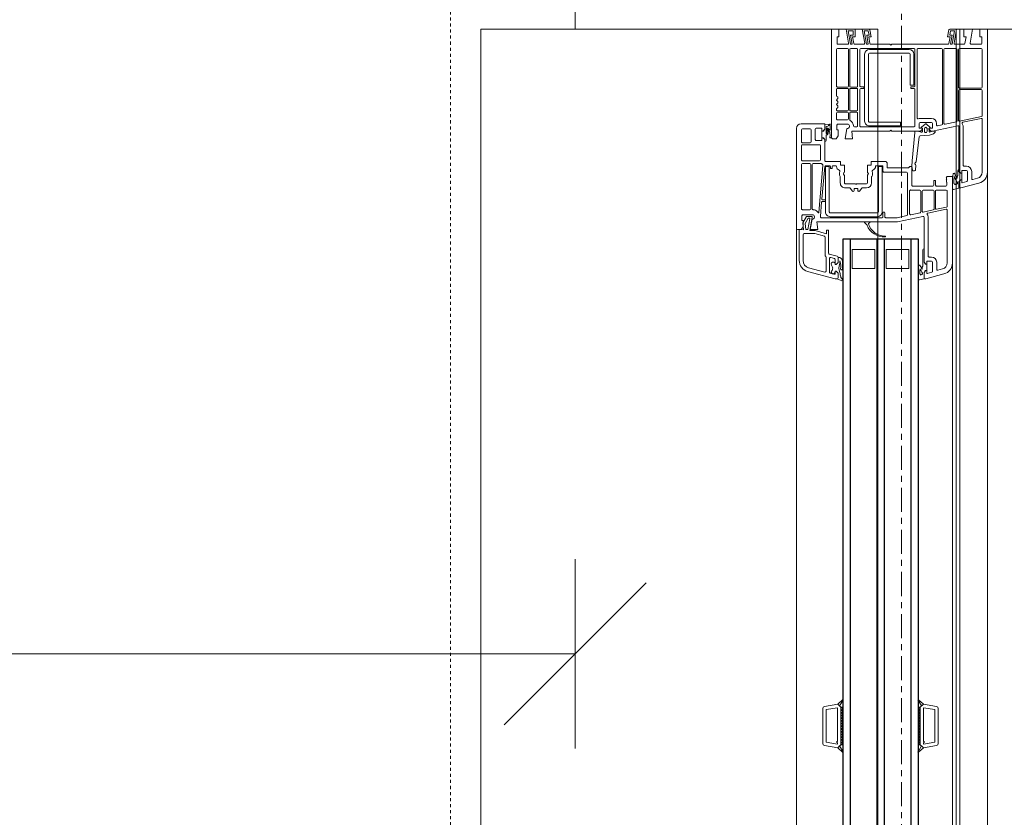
# Model space of a CAD drawing. Header units: centimetres. Extents: x 376 to 6517, y 1901 to 66534.
# Tile 76 of 105: x 2874 to 2926, y 65758 to 65801. Entities that reach past the tile are written whole.
import ezdxf

# ---------------------------------------------------------------- set-up
doc = ezdxf.new("R2010")
doc.units = ezdxf.units.CM
doc.linetypes.add('__FK_przerywana', pattern=[0.32004, 0.16002, -0.16002])
doc.linetypes.add('Linia siatki', pattern=[2.2225, 1.27, -0.3175, 0.3175, -0.3175])
for name, color, linetype, lineweight in [('A-ANNO-DIMS', 7, 'Continuous', 5), ('A-ANNO-DIMS-50', 7, 'Continuous', 5), ('A-DETL-GENF', 7, 'Continuous', 5), ('A-DETL-MBND', 7, 'Continuous', 5), ('A-GENM', 7, 'Continuous', 5), ('A-GLAZ', 7, 'Continuous', 5), ('A-WALL', 7, 'Continuous', 35), ('S-GRID', 7, 'Continuous', 5)]:
    doc.layers.add(name, color=color, linetype=linetype, lineweight=lineweight)
doc.styles.add('Arial Narrow_1', font='ARIALN.TTF', dxfattribs={"width": 0.8, "height": 10})
doc.dimstyles.new('standard_wielkość_otworów', dxfattribs={"dimscale": 30.48, "dimtxt": 10.23431, "dimasz": 0.246063, "dimexe": 0.164042, "dimexo": 0.0625, "dimgap": 0, "dimtad": 1, "dimdec": 1, "dimrnd": 0.5, "dimdsep": 46, "dimtxsty": 'Arial Narrow_1', "dimblk1": 'OBLIQUE', "dimblk2": 'OBLIQUE', "dimsah": 1, "dimcen": 0.09, "dimazin": 0, "dimtfac": 1, "dimtdec": 4, "dimtix": 1, "dimtmove": 0, "dimatfit": 3, "dimfxl": 0.164042, "dimfxlon": 1, "dimtvp": 1, "dimtolj": 1, "dimtzin": 0, "dimarcsym": 2})

# ---------------------------------------------------------------- blocks, each defined once
blk = doc.blocks.new('Windows_S9000-Double-Vent-Window-with-Sashbars - O3 Windows_S9000-Double-Vent-Window-with-Sashbars 2-9090604-__-00_00 Przyziemie PB')
at = {"layer": 'A-DETL-GENF'}
for p, q in [((-69, 3), (-69, 3.4)), ((-69, 3.4), (-61.435, 3.4)), ((-67.93, 3.13), (-65.93, 3.13)), ((-65.76, 3.13), (-64.435, 3.13)), ((-64.23, 3.13), (-61.435, 3.13)), ((-68.6, 3), (-69, 3)), ((-69, 2.15), (-69, 2.62)), ((-69, 2.62), (-68.259, 2.489)), ((-68.25, 3.1), (-68.6, 3.1)), ((-68.6, 3.1), (-68.6, 3)), ((-68.2, 2.539), (-68.2, 3.05)), ((-67.98, 1.92), (-67.98, 3.08)), ((-65.88, 3.08), (-65.88, 1.92)), ((-65.81, 1.92), (-65.81, 3.08)), ((-64.386, 3.09), (-64.139, 1.93)), ((-64.074, 2.104), (-64.279, 3.07)), ((-61.116, 2.885), (-61.048, 2.633)), ((-60.855, 2.955), (-60.6, 2.003)), ((-68.6, 2.15), (-69, 2.15)), ((-68.241, 2.212), (-68.6, 2.275)), ((-68.6, 2.275), (-68.6, 2.15)), ((-68.2, 1.689), (-68.2, 2.163)), ((-61.8, 2.12), (-63.844, 2.12)), ((-61.75, 2.3), (-61.75, 2.17)), ((-61.53, 2.3), (-61.53, 2.07)), ((-61.097, 2.57), (-61.48, 2.57)), ((-60.99, 2.35), (-61.48, 2.35)), ((-60.878, 2.075), (-60.942, 2.313)), ((-69, 1.412), (-69, 1.77)), ((-69, 1.77), (-68.259, 1.639)), ((-68.2, 1.538), (-68.91, 1.663)), ((-68.91, 1.663), (-68.91, 1.446)), ((-67.98, 1.15), (-67.98, 1.75)), ((-65.93, 1.87), (-67.93, 1.87)), ((-67.93, 1.8), (-64.152, 1.8)), ((-64.188, 1.87), (-65.76, 1.87)), ((-64.103, 1.76), (-63.976, 1.16)), ((-63.895, 1.84), (-63.611, 0.504)), ((-61.48, 1.9), (-63.846, 1.9)), ((-61.481, 1.9), (-61.586, 1.9)), ((-61.526, 1.83), (-61.258, 1.83)), ((-61.51, 2.05), (-61.38, 2.05)), ((-61.409, 1.951), (-61.481, 1.9)), ((-61.38, 2), (-61.48, 1.9)), ((-61.031, 2.049), (-61.381, 2.049)), ((-61.381, 2.049), (-61.381, 1.96)), ((-61.38, 2.05), (-61.38, 2)), ((-61.258, 1.83), (-61.206, 1.8)), ((-61.206, 1.8), (-61.121, 1.8)), ((-61.031, 1.96), (-61.031, 2.049)), ((-61.03, 2), (-61.03, 2.05)), ((-61.03, 2.05), (-60.897, 2.05)), ((-60.93, 1.9), (-61.03, 2)), ((-60.93, 1.9), (-61.002, 1.951)), ((-60.948, 1.63), (-60.841, 1.63)), ((-60.589, 1.9), (-60.93, 1.9)), ((-60.65, 1.9), (-60.93, 1.9)), ((-60.799, 1.702), (-60.786, 1.72)), ((-60.6, 2.003), (-60.6, 1.95)), ((-60.524, 1.611), (-60.589, 1.9)), ((-68.6, 1.3), (-68.959, 1.363)), ((-68.91, 1.446), (-68.69, 1.407)), ((-68.69, 1.407), (-68.69, 1.533)), ((-68.69, 1.533), (-68.2, 1.446)), ((-68.241, 1.362), (-68.6, 1.425)), ((-68.6, 1.425), (-68.6, 1.3)), ((-68.2, 1.446), (-68.2, 1.538)), ((-68.2, -1.65), (-68.2, 1.313)), ((-64.024, 1.1), (-67.93, 1.1)), ((-61.2, 1.27), (-61.2, 1.55)), ((-61.2, 1.55), (-56.635, 1.55)), ((-61.16, 1.23), (-61.2, 1.27)), ((-61.14, 1.25), (-61.16, 1.23)), ((-61.12, 1.23), (-61.14, 1.25)), ((-61.1, 1.25), (-61.12, 1.23)), ((-61.08, 1.23), (-61.1, 1.25)), ((-61.06, 1.25), (-61.08, 1.23)), ((-61.04, 1.23), (-61.06, 1.25)), ((-61.02, 1.25), (-61.04, 1.23)), ((-61, 1.23), (-61.02, 1.25)), ((-60.98, 1.25), (-61, 1.23)), ((-60.96, 1.23), (-60.98, 1.25)), ((-60.94, 1.25), (-60.96, 1.23)), ((-60.948, 1.55), (-60.573, 1.55)), ((-60.92, 1.23), (-60.94, 1.25)), ((-60.9, 1.25), (-60.92, 1.23)), ((-60.75, 1.25), (-60.9, 1.25)), ((-60.7, 0.715), (-60.7, 1.2)), ((-60.48, 0.7), (-60.48, 1.23)), ((-60.43, 1.28), (-59.634, 1.28)), ((-59.586, 1.24), (-59.473, 0.71)), ((-59.274, 0.255), (-59.479, 1.22)), ((-59.43, 1.28), (-56.635, 1.28)), ((-56.055, 1.105), (-55.8, 0.154)), ((-67.98, -0.27), (-67.98, 0.98)), ((-67.93, 1.03), (-63.988, 1.03)), ((-63.942, 0.71), (-64.01, 0.71)), ((-63.939, 0.99), (-63.893, 0.77)), ((-63.581, 0.647), (-63.61, 0.647)), ((-63.61, 0.647), (-63.61, 0.497)), ((-63.481, 0.569), (-63.545, 0.633)), ((-63.389, 0.347), (-63.47, 0.552)), ((-61, 0.565), (-61, 0.665)), ((-61, 0.665), (-60.75, 0.665)), ((-60.75, 0.565), (-61, 0.565)), ((-60.48, 0), (-60.48, 0.53)), ((-59.522, 0.65), (-60.43, 0.65)), ((-60.43, 0.58), (-59.486, 0.58)), ((-59.437, 0.54), (-59.324, 0.01)), ((-56.296, 0.72), (-56.68, 0.72)), ((-56.316, 1.035), (-56.248, 0.783)), ((-33.3, 0.016), (-33.176, 0.717)), ((-33.115, 0.03), (-33.011, 0.62)), ((-33.078, 0.8), (-31.222, 0.8)), ((-33.011, 0.62), (-31.289, 0.62)), ((-31.289, 0.62), (-31.185, 0.03)), ((-31, 0.016), (-31.124, 0.717)), ((-64.28, 0.44), (-64.28, -0.16)), ((-64.06, 0.44), (-64.06, -0.16)), ((-63.78, 0.49), (-64.01, 0.49)), ((-63.815, 0.365), (-63.974, 0.177)), ((-63.974, 0.103), (-63.811, -0.09)), ((-63.76, 0.335), (-63.76, 0.47)), ((-63.76, 0.332), (-63.76, 0.348)), ((-63.704, 0.321), (-63.74, 0.315)), ((-63.61, 0.315), (-63.74, 0.312)), ((-63.738, 0.21), (-63.598, 0.21)), ((-63.598, 0.07), (-63.738, 0.07)), ((-63.625, 0.4), (-63.704, 0.321)), ((-63.611, 0.504), (-63.61, 0.436)), ((-63.61, 0.497), (-63.564, 0.384)), ((-63.35, -0.155), (-63.389, 0.347)), ((-60.7, -0.55), (-60.7, 0.515)), ((-56.68, 0.05), (-59.046, 0.05)), ((-57, 0.27), (-59.045, 0.27)), ((-57.385, 0.05), (-56.681, 0.05)), ((-56.95, 0.45), (-56.95, 0.32)), ((-56.73, 0.45), (-56.73, 0.22)), ((-56.71, 0.2), (-56.58, 0.2)), ((-56.681, 0.05), (-56.609, 0.101)), ((-56.19, 0.5), (-56.68, 0.5)), ((-56.58, 0.15), (-56.68, 0.05)), ((-56.58, 0.2), (-56.58, 0.15)), ((-56.23, 0.199), (-56.58, 0.199)), ((-56.58, 0.199), (-56.58, 0.11)), ((-56.23, 0.15), (-56.23, 0.2)), ((-56.23, 0.2), (-56.097, 0.2)), ((-56.23, 0.11), (-56.23, 0.199)), ((-56.13, 0.05), (-56.23, 0.15)), ((-56.13, 0.05), (-56.202, 0.101)), ((-56.078, 0.225), (-56.142, 0.463)), ((-55.789, 0.05), (-56.13, 0.05)), ((-55.85, 0.05), (-56.13, 0.05)), ((-55.8, 0.154), (-55.8, 0.1)), ((-55.735, -0.189), (-55.789, 0.05)), ((-33.531, -0.243), (-33.3, 0.016)), ((-33.3, 0.016), (-33.208, -0.086)), ((-33.149, -0.15), (-33.3, 0.016)), ((-31.35, 0.03), (-33.115, 0.03)), ((-31.3, 0.08), (-31.35, 0.03)), ((-31.25, 0.03), (-31.3, 0.08)), ((-31.185, 0.03), (-31.25, 0.03)), ((-31.15, -0.15), (-31, 0.016)), ((-31.092, -0.086), (-31, 0.016)), ((-31, 0.016), (-30.769, -0.243)), ((-67.98, -3.3), (-67.98, -0.48)), ((-64.31, -0.32), (-67.93, -0.32)), ((-67.93, -0.43), (-66.005, -0.43)), ((-66.03, -0.49), (-67.68, -0.49)), ((-66.03, -0.69), (-66.03, -0.49)), ((-65.955, -0.48), (-65.955, -0.625)), ((-65.855, -0.625), (-65.855, -0.48)), ((-65.805, -0.43), (-63.88, -0.43)), ((-64.01, -0.21), (-63.78, -0.21)), ((-63.83, -0.48), (-63.83, -3.3)), ((-63.76, -0.068), (-63.76, -0.052)), ((-63.76, -0.19), (-63.76, -0.055)), ((-63.74, -0.032), (-63.596, -0.035)), ((-63.74, -0.035), (-63.718, -0.035)), ((-63.718, -0.035), (-63.625, -0.12)), ((-63.61, -0.156), (-63.61, -1.65)), ((-63.61, -0.288), (-63.61, -0.43)), ((-63.61, -0.43), (-63.531, -0.43)), ((-63.548, -0.101), (-63.607, -0.272)), ((-63.531, -0.43), (-62.041, -0.584)), ((-61.982, -0.372), (-63.307, -0.2)), ((-61.55, -0.403), (-61.81, -0.388)), ((-61.501, -0.511), (-61.503, -0.451)), ((-60.48, -0.17), (-60.48, -0.568)), ((-59.373, -0.05), (-60.43, -0.05)), ((-59.337, -0.12), (-60.43, -0.12)), ((-59.184, -0.65), (-59.288, -0.16)), ((-59.095, -0.01), (-58.81, -1.35)), ((-57.325, -0.02), (-56.457, -0.02)), ((-56.457, -0.02), (-56.405, -0.05)), ((-56.405, -0.05), (-56.321, -0.05)), ((-56.052, -0.17), (-56.159, -0.17)), ((-56.159, -0.25), (-55.784, -0.25)), ((-33.208, -0.086), (-33.511, -0.268)), ((-33.15, -0.15), (-31.15, -0.15)), ((-33.15, -0.25), (-33.15, -0.15)), ((-33.15, -0.15), (-31.15, -0.15)), ((-33.15, -0.201), (-33.099, -0.15)), ((-31.15, -0.25), (-33.15, -0.25)), ((-33.049, -0.25), (-33.149, -0.15)), ((-32.957, -0.15), (-33.049, -0.25)), ((-32.907, -0.25), (-33.007, -0.15)), ((-32.816, -0.15), (-32.907, -0.25)), ((-32.766, -0.25), (-32.866, -0.15)), ((-32.675, -0.15), (-32.766, -0.25)), ((-32.625, -0.25), (-32.725, -0.15)), ((-32.533, -0.15), (-32.625, -0.25)), ((-32.483, -0.25), (-32.583, -0.15)), ((-32.392, -0.15), (-32.483, -0.25)), ((-32.342, -0.25), (-32.442, -0.15)), ((-32.25, -0.15), (-32.342, -0.25)), ((-32.2, -0.25), (-32.3, -0.15)), ((-32.109, -0.15), (-32.2, -0.25)), ((-32.059, -0.25), (-32.159, -0.15)), ((-31.967, -0.15), (-32.059, -0.25)), ((-31.917, -0.25), (-32.017, -0.15)), ((-31.826, -0.15), (-31.917, -0.25)), ((-31.776, -0.25), (-31.876, -0.15)), ((-31.685, -0.15), (-31.776, -0.25)), ((-31.635, -0.25), (-31.735, -0.15)), ((-31.543, -0.15), (-31.635, -0.25)), ((-31.493, -0.25), (-31.593, -0.15)), ((-31.402, -0.15), (-31.493, -0.25)), ((-31.352, -0.25), (-31.452, -0.15)), ((-31.26, -0.15), (-31.352, -0.25)), ((-31.31, -0.15), (-31.21, -0.25)), ((-31.21, -0.25), (-31.15, -0.169)), ((-31.15, -0.169), (-31.169, -0.15)), ((-31.15, -0.15), (-31.15, -0.25)), ((-30.789, -0.268), (-31.092, -0.086)), ((-67.93, -0.74), (-67.93, -2.84)), ((-67.73, -2.84), (-67.73, -0.74)), ((-67.68, -0.69), (-66.03, -0.69)), ((-65.93, -0.65), (-65.88, -0.65)), ((-62.041, -0.584), (-61.737, -0.6)), ((-61.737, -0.6), (-61.541, -0.562)), ((-61.731, -0.7), (-61.731, -0.6)), ((-61.731, -0.6), (-60.75, -0.6)), ((-61.675, -0.756), (-61.731, -0.7)), ((-61.66, -1.85), (-61.66, -0.792)), ((-61.44, -2.07), (-61.44, -0.87)), ((-61.39, -0.82), (-59.188, -0.82)), ((-60.446, -0.71), (-59.233, -0.71)), ((-59.139, -0.86), (-59.03, -1.373)), ((-57.35, -1.95), (-57.35, -0.75)), ((-57.35, -0.75), (-56.35, -0.75)), ((-56.35, -0.75), (-56.35, -1.95)), ((-63.88, -1.19), (-64.08, -1.19)), ((-64.08, -1.19), (-64.08, -2.84)), ((-63.88, -2.84), (-63.88, -1.19)), ((-59.03, -1.373), (-59.03, -1.97)), ((-58.81, -1.35), (-58.81, -5.611)), ((-68.15, -1.7), (-68.2, -1.65)), ((-68.2, -1.75), (-68.15, -1.7)), ((-68.2, -2.763), (-68.2, -1.75)), ((-63.61, -1.65), (-63.66, -1.7)), ((-63.66, -1.7), (-63.61, -1.75)), ((-63.61, -1.75), (-63.61, -3.761)), ((-62, -2.74), (-62, -2)), ((-61.9, -1.9), (-61.71, -1.9)), ((-59.08, -2.02), (-59.28, -2.02)), ((-56.35, -1.95), (-57.35, -1.95)), ((-61.78, -2.495), (-61.78, -2.14)), ((-61.76, -2.12), (-61.49, -2.12)), ((-61.733, -2.36), (-61.733, -2.16)), ((-61.733, -2.16), (-59.333, -2.16)), ((-59.333, -2.36), (-61.733, -2.36)), ((-59.283, -4.91), (-59.283, -2.41)), ((-59.28, -2.12), (-59.08, -2.12)), ((-59.083, -2.41), (-59.083, -4.91)), ((-59.03, -2.17), (-59.03, -5.382)), ((-57.35, -3.75), (-57.35, -2.55)), ((-57.35, -2.55), (-56.35, -2.55)), ((-56.35, -2.55), (-56.35, -3.75)), ((-69, -3.22), (-69, -2.862)), ((-68.259, -3.089), (-69, -3.22)), ((-68.959, -2.813), (-68.6, -2.75)), ((-68.91, -2.896), (-68.69, -2.857)), ((-68.91, -3.113), (-68.91, -2.896)), ((-68.2, -2.988), (-68.91, -3.113)), ((-68.69, -2.857), (-68.69, -2.983)), ((-68.69, -2.983), (-68.2, -2.896)), ((-68.6, -2.75), (-68.6, -2.875)), ((-68.6, -2.875), (-68.241, -2.812)), ((-68.2, -2.896), (-68.2, -2.988)), ((-64.13, -2.89), (-67.68, -2.89)), ((-67.68, -3.09), (-64.13, -3.09)), ((-61.8, -2.74), (-62, -2.74)), ((-61.8, -2.94), (-61.8, -2.74)), ((-61.447, -2.94), (-61.8, -2.94)), ((-61.272, -2.933), (-61.335, -2.897)), ((-60.87, -2.94), (-61.247, -2.94)), ((-60.87, -2.72), (-61.188, -2.72)), ((-60.82, -3.52), (-60.82, -2.99)), ((-60.6, -3.219), (-60.6, -2.99)), ((-58.81, -3.082), (-58.81, -2.838)), ((-58.776, -2.824), (-58.723, -2.878)), ((-58.657, -2.977), (-58.776, -3.096)), ((-69, -4.07), (-69, -3.6)), ((-69, -3.6), (-68.6, -3.6)), ((-68.6, -3.6), (-68.6, -3.725)), ((-68.2, -3.613), (-68.2, -3.139)), ((-67.98, -3.83), (-67.98, -3.51)), ((-66.005, -3.35), (-67.93, -3.35)), ((-67.93, -3.46), (-65.99, -3.46)), ((-65.955, -3.155), (-65.955, -3.3)), ((-65.94, -3.51), (-65.94, -3.83)), ((-65.88, -3.13), (-65.93, -3.13)), ((-65.87, -3.83), (-65.87, -3.51)), ((-65.855, -3.3), (-65.855, -3.155)), ((-65.82, -3.46), (-64.725, -3.46)), ((-63.88, -3.35), (-65.805, -3.35)), ((-64.675, -3.51), (-64.675, -3.83)), ((-64.605, -3.83), (-64.605, -3.51)), ((-64.555, -3.46), (-63.88, -3.46)), ((-63.83, -3.51), (-63.83, -3.625)), ((-60.79, -3.55), (-60.82, -3.52)), ((-60.82, -3.58), (-60.79, -3.55)), ((-60.82, -4.11), (-60.82, -3.58)), ((-60.444, -3.344), (-60.576, -3.261)), ((-60.57, -3.625), (-60.57, -3.475)), ((-60.545, -3.45), (-60.47, -3.45)), ((-68.259, -3.939), (-69, -4.07)), ((-68.91, -3.963), (-68.91, -3.69)), ((-68.91, -3.69), (-68.69, -3.69)), ((-68.2, -3.838), (-68.91, -3.963)), ((-68.69, -3.69), (-68.69, -3.833)), ((-68.69, -3.833), (-68.2, -3.746)), ((-68.6, -3.725), (-68.241, -3.662)), ((-68.2, -3.746), (-68.2, -3.838)), ((-68.2, -4.5), (-68.2, -3.989)), ((-67.98, -4.53), (-67.98, -4)), ((-65.99, -3.88), (-67.93, -3.88)), ((-67.93, -3.95), (-65.99, -3.95)), ((-65.94, -4), (-65.94, -4.53)), ((-65.87, -4.53), (-65.87, -4)), ((-64.725, -3.88), (-65.82, -3.88)), ((-65.82, -3.95), (-64.725, -3.95)), ((-64.675, -4), (-64.675, -4.53)), ((-64.605, -4.53), (-64.605, -4)), ((-64.216, -3.88), (-64.555, -3.88)), ((-64.555, -3.95), (-64.25, -3.95)), ((-64.2, -4), (-64.2, -4.53)), ((-63.98, -3.961), (-63.98, -4.52)), ((-63.2, -4.12), (-63.745, -4.024)), ((-63.61, -3.761), (-63.2, -3.725)), ((-63.2, -3.725), (-63.2, -4.12)), ((-61.8, -4.36), (-61.8, -4.16)), ((-61.8, -4.16), (-61.447, -4.16)), ((-61.247, -4.16), (-60.87, -4.16)), ((-60.6, -4.11), (-60.6, -3.881)), ((-60.576, -3.839), (-60.444, -3.756)), ((-60.47, -3.65), (-60.545, -3.65)), ((-56.35, -3.75), (-57.35, -3.75)), ((-69, -4.85), (-69, -4.45)), ((-69, -4.45), (-68.6, -4.45)), ((-68.6, -4.45), (-68.6, -4.55)), ((-68.6, -4.55), (-68.25, -4.55)), ((-65.99, -4.58), (-67.93, -4.58)), ((-65.49, -4.58), (-65.82, -4.58)), ((-64.725, -4.58), (-64.78, -4.58)), ((-64.25, -4.58), (-64.555, -4.58)), ((-63.98, -4.52), (-63.93, -4.57)), ((-63.93, -4.57), (-63.68, -4.57)), ((-63.68, -4.57), (-63.68, -4.5)), ((-63.68, -4.5), (-63.35, -4.5)), ((-63.35, -4.5), (-63.2, -4.6)), ((-63.2, -4.6), (-63.2, -4.75)), ((-62, -5.15), (-62, -4.36)), ((-62, -4.36), (-61.8, -4.36)), ((-61.78, -4.75), (-61.78, -4.634)), ((-61.335, -4.203), (-61.272, -4.167)), ((-61.188, -4.38), (-60.87, -4.38)), ((-56.99, -4.537), (-57.104, -4.963)), ((-56.651, -4.5), (-56.942, -4.5)), ((-56.911, -4.5), (-56.651, -4.5)), ((-56.81, -4.28), (-56.876, -4.326)), ((-56.817, -4.65), (-56.551, -4.65)), ((-56.742, -4.4), (-56.709, -4.386)), ((-56.601, -4.4), (-56.742, -4.4)), ((-56.651, -4.5), (-56.551, -4.6)), ((-56.551, -4.6), (-56.651, -4.5)), ((-56.551, -4.65), (-56.576, -4.65)), ((-56.551, -4.6), (-56.551, -4.65)), ((-56.551, -4.65), (-56.551, -4.6)), ((-56.201, -4.6), (-56.101, -4.5)), ((-56.101, -4.5), (-56.201, -4.6)), ((-56.201, -4.65), (-56.201, -4.6)), ((-56.201, -4.6), (-56.201, -4.65)), ((-56.142, -4.65), (-56.201, -4.65)), ((-56.201, -4.65), (-56.085, -4.65)), ((-56.19, -6.105), (-55.8, -4.652)), ((-56.101, -4.5), (-55.847, -4.5)), ((-55.85, -4.5), (-56.101, -4.5)), ((-55.769, -4.26), (-55.895, -4.359)), ((-55.8, -4.652), (-55.8, -4.548)), ((-55.799, -4.536), (-55.7, -4.327)), ((-33.531, -4.257), (-33.3, -4.516)), ((-33.208, -4.414), (-33.511, -4.232)), ((-33.149, -4.35), (-33.3, -4.516)), ((-33.3, -4.516), (-33.208, -4.414)), ((-33.3, -4.516), (-33.176, -5.217)), ((-31.15, -4.25), (-33.15, -4.25)), ((-33.15, -4.25), (-33.15, -4.35)), ((-33.15, -4.299), (-33.099, -4.35)), ((-33.15, -4.35), (-31.15, -4.35)), ((-33.15, -4.35), (-31.15, -4.35)), ((-33.049, -4.25), (-33.149, -4.35)), ((-33.115, -4.53), (-33.011, -5.12)), ((-31.35, -4.53), (-33.115, -4.53)), ((-32.957, -4.35), (-33.049, -4.25)), ((-32.907, -4.25), (-33.007, -4.35)), ((-32.816, -4.35), (-32.907, -4.25)), ((-32.766, -4.25), (-32.866, -4.35)), ((-32.675, -4.35), (-32.766, -4.25)), ((-32.625, -4.25), (-32.725, -4.35)), ((-32.533, -4.35), (-32.625, -4.25)), ((-32.483, -4.25), (-32.583, -4.35)), ((-32.392, -4.35), (-32.483, -4.25)), ((-32.342, -4.25), (-32.442, -4.35)), ((-32.25, -4.35), (-32.342, -4.25)), ((-32.2, -4.25), (-32.3, -4.35)), ((-32.109, -4.35), (-32.2, -4.25)), ((-32.059, -4.25), (-32.159, -4.35)), ((-31.967, -4.35), (-32.059, -4.25)), ((-31.917, -4.25), (-32.017, -4.35)), ((-31.826, -4.35), (-31.917, -4.25)), ((-31.776, -4.25), (-31.876, -4.35)), ((-31.685, -4.35), (-31.776, -4.25)), ((-31.635, -4.25), (-31.735, -4.35)), ((-31.543, -4.35), (-31.635, -4.25)), ((-31.493, -4.25), (-31.593, -4.35)), ((-31.402, -4.35), (-31.493, -4.25)), ((-31.352, -4.25), (-31.452, -4.35)), ((-31.26, -4.35), (-31.352, -4.25)), ((-31.3, -4.58), (-31.35, -4.53)), ((-31.31, -4.35), (-31.21, -4.25)), ((-31.25, -4.53), (-31.3, -4.58)), ((-31.289, -5.12), (-31.185, -4.53)), ((-31.185, -4.53), (-31.25, -4.53)), ((-31.21, -4.25), (-31.15, -4.331)), ((-31.15, -4.331), (-31.169, -4.35)), ((-31.15, -4.35), (-31.15, -4.25)), ((-31.15, -4.35), (-31, -4.516)), ((-31, -4.516), (-31.124, -5.217)), ((-30.789, -4.232), (-31.092, -4.414)), ((-31.092, -4.414), (-31, -4.516)), ((-31, -4.516), (-30.769, -4.257)), ((-63.3, -4.85), (-69, -4.85)), ((-64, -6.45), (-64, -5.2)), ((-64, -5.2), (-63.71, -5.2)), ((-63.974, -4.954), (-63.955, -5.2)), ((-63.955, -5.2), (-63.71, -5.2)), ((-63.296, -4.85), (-63.92, -4.85)), ((-63.887, -4.92), (-63.659, -4.92)), ((-63.858, -5.13), (-63.866, -5.033)), ((-63.497, -5.13), (-63.858, -5.13)), ((-63.653, -4.938), (-63.749, -5.018)), ((-63.71, -5.106), (-63.5, -5.08)), ((-63.71, -5.2), (-63.638, -5.251)), ((-63.71, -5.2), (-63.61, -5.3)), ((-63.682, -5.039), (-63.544, -4.925)), ((-63.515, -5.022), (-63.663, -5.04)), ((-63.544, -4.925), (-63.337, -4.92)), ((-63.115, -5.13), (-63.375, -5.13)), ((-63.26, -5.3), (-63.16, -5.2)), ((-63.231, -5.251), (-63.159, -5.2)), ((-63.16, -5.2), (-62.05, -5.2)), ((-63.159, -5.2), (-63.055, -5.2)), ((-61.78, -5.15), (-61.78, -4.95)), ((-60.002, -5.351), (-61.734, -5.2)), ((-61.733, -5.16), (-61.733, -4.96)), ((-61.733, -4.96), (-59.333, -4.96)), ((-59.333, -5.16), (-61.733, -5.16)), ((-61.68, -4.8), (-61.73, -4.8)), ((-61.73, -4.9), (-61.68, -4.9)), ((-59.98, -5.182), (-59.98, -5.331)), ((-59.9, -5.162), (-59.96, -5.162)), ((-59.88, -5.344), (-59.88, -5.182)), ((-57.153, -5), (-58.37, -5)), ((-58.37, -5), (-58.37, -5.1)), ((-58.37, -5.1), (-58.182, -5.1)), ((-58.182, -5.1), (-58.347, -5.713)), ((-57.035, -5.18), (-58, -5.18)), ((-56.2, -5.13), (-56.949, -5.13)), ((-56.918, -4.887), (-56.865, -4.687)), ((-56.139, -4.95), (-56.87, -4.95)), ((-56.383, -6.054), (-56.152, -5.193)), ((-56.037, -4.713), (-56.091, -4.913)), ((-33.011, -5.12), (-31.289, -5.12)), ((-63.61, -5.35), (-63.76, -5.35)), ((-63.76, -5.35), (-63.76, -5.65)), ((-63.71, -5.7), (-63.16, -5.7)), ((-63.61, -5.26), (-63.61, -5.349)), ((-63.61, -5.3), (-63.61, -5.35)), ((-63.61, -5.349), (-63.26, -5.349)), ((-63.26, -5.349), (-63.26, -5.26)), ((-63.26, -5.35), (-63.26, -5.3)), ((-63.11, -5.35), (-63.26, -5.35)), ((-63.11, -5.65), (-63.11, -5.35)), ((-62.89, -6.38), (-62.89, -5.47)), ((-62.84, -5.42), (-62.09, -5.42)), ((-62.04, -5.47), (-62.04, -6.38)), ((-61.89, -5.82), (-61.89, -5.391)), ((-61.792, -5.295), (-59.306, -5.513)), ((-59.084, -5.432), (-59.862, -5.364)), ((-58.81, -5.611), (-58.4, -5.575)), ((-58.4, -5.575), (-58.4, -5.97)), ((-58.048, -5.217), (-58.187, -5.734)), ((-33.078, -5.3), (-31.222, -5.3)), ((-63.73, -5.97), (-63.73, -6.38)), ((-63.04, -5.92), (-63.68, -5.92)), ((-62.99, -6.38), (-62.99, -5.97)), ((-61.89, -6.38), (-61.89, -5.99)), ((-59.5, -5.87), (-61.84, -5.87)), ((-61.84, -5.94), (-59.5, -5.94)), ((-59.45, -5.761), (-59.45, -5.82)), ((-59.45, -5.99), (-59.45, -6.38)), ((-59.18, -5.811), (-59.18, -6.37)), ((-59.1, -5.911), (-59.1, -6.165)), ((-59.1, -6.165), (-58.75, -6.368)), ((-58.35, -5.984), (-59.041, -5.862)), ((-59, -6.085), (-59, -6.012)), ((-58.723, -6.244), (-59, -6.085)), ((-58.977, -5.993), (-58.4, -6.094)), ((-58.4, -5.97), (-58.945, -5.874)), ((-58.4, -6.21), (-58.723, -6.244)), ((-58.4, -6.094), (-58.4, -6.21)), ((-58.35, -5.739), (-58.35, -5.984)), ((-58.19, -5.76), (-58.19, -6.29)), ((-58.5, -6.7), (-63.75, -6.7)), ((-63.68, -6.43), (-63.04, -6.43)), ((-62.09, -6.43), (-62.84, -6.43)), ((-59.5, -6.43), (-61.84, -6.43)), ((-59.18, -6.37), (-59.13, -6.42)), ((-59.13, -6.42), (-58.88, -6.42)), ((-58.88, -6.42), (-58.88, -6.35)), ((-58.88, -6.35), (-58.55, -6.35)), ((-58.75, -6.368), (-58.392, -6.33)), ((-58.55, -6.35), (-58.4, -6.45)), ((-58.392, -6.33), (-58.4, -6.55)), ((-58.4, -6.45), (-58.4, -6.6)), ((-58.4, -6.55), (-56.769, -6.55)), ((-58.13, -6.35), (-56.769, -6.35))]:
    blk.add_line(p, q, dxfattribs=at)
at = {"layer": 'A-DETL-GENF', "color": 176, "lineweight": 25, "true_color": 0x00007f}
for p, q in [((-57.9, -0.25), (-57.9, -4.25)), ((-6.4, -0.25), (-57.9, -0.25)), ((-57.9, -0.65), (-6.4, -0.65)), ((-57.9, -2.05), (-6.4, -2.05)), ((-57.9, -2.45), (-6.4, -2.45)), ((-57.9, -3.85), (-6.4, -3.85)), ((-57.9, -4.25), (-6.4, -4.25))]:
    blk.add_line(p, q, dxfattribs=at)
at = {"layer": 'A-DETL-GENF'}
for centre, radius, start, end in [((-67.93, 3.08), 0.05, 90, 180), ((-65.93, 3.08), 0.05, 0, 90), ((-65.76, 3.08), 0.05, 90, 180), ((-64.435, 3.08), 0.05, 12, 90), ((-64.23, 3.08), 0.05, 90, 192), ((-61.435, 2.8), 0.6, 15, 90), ((-61.435, 2.8), 0.33, 15, 90), ((-68.25, 3.05), 0.05, 0, 90), ((-61.097, 2.62), 0.05, 270, 15), ((-68.25, 2.539), 0.05, 260, 0), ((-68.25, 2.163), 0.05, 0, 80), ((-64.025, 2.114), 0.05, 192, 304.3851), ((-63.844, 1.85), 0.27, 90, 124.3851), ((-61.8, 2.17), 0.05, 270, 0), ((-61.48, 2.3), 0.27, 90, 180), ((-61.48, 2.3), 0.05, 90, 180), ((-60.99, 2.3), 0.05, 15, 90), ((-68.25, 1.689), 0.05, 260, 0), ((-67.93, 1.92), 0.05, 180, 270), ((-67.93, 1.75), 0.05, 90, 180), ((-65.93, 1.92), 0.05, 270, 0), ((-65.76, 1.92), 0.05, 180, 270), ((-64.188, 1.92), 0.05, 270, 12), ((-64.152, 1.75), 0.05, 12, 90), ((-63.846, 1.85), 0.05, 90, 192), ((-61.526, 1.89), 0.06, 180, 270), ((-61.51, 2.07), 0.02, 180, 270), ((-61.38, 1.91), 0.05, 90.4543, 125.2176), ((-61.331, 1.638), 0.05, 104.6462, 258.6715), ((-61.569, 2.548), 0.89, 284.6462, 300.5908), ((-60.948, 3.55), 2, 258.6715, 270), ((-61.562, 2.773), 1.171, 287.6977, 305.3659), ((-60.948, 3.55), 1.92, 262.3173, 270), ((-61.121, 1.79), 0.01, 300.5908, 90), ((-61.031, 1.91), 0.05, 54.7824, 89.5457), ((-60.897, 2.07), 0.02, 270, 15), ((-60.861, 1.785), 0.04, 26.0263, 125.3659), ((-60.791, 1.607), 0.055, 82.4872, 155.6849), ((-60.573, 1.925), 0.28, 206.0263, 220.126), ((-60.766, 1.692), 0.035, 162.3253, 238.9059), ((-60.802, 1.732), 0.02, 324.5558, 40.126), ((-60.65, 1.95), 0.05, 270, 0), ((-60.573, 1.6), 0.05, 270, 12.6302), ((-68.95, 1.412), 0.05, 180, 260), ((-68.25, 1.313), 0.05, 0, 80), ((-67.93, 1.15), 0.05, 180, 270), ((-64.024, 1.15), 0.05, 270, 12), ((-60.75, 1.2), 0.05, 0, 90), ((-60.43, 1.23), 0.05, 90, 180), ((-59.634, 1.23), 0.05, 12, 90), ((-59.43, 1.23), 0.05, 90, 192), ((-56.635, 0.95), 0.6, 15, 90), ((-56.635, 0.95), 0.33, 15, 90), ((-67.93, 0.98), 0.05, 90, 180), ((-64.01, 0.44), 0.27, 90, 180), ((-63.988, 0.98), 0.05, 12, 90), ((-63.942, 0.76), 0.05, 270, 12), ((-63.581, 0.597), 0.05, 45, 90), ((-63.517, 0.533), 0.05, 22.1539, 45), ((-60.75, 0.715), 0.05, 270, 0), ((-60.75, 0.515), 0.05, 360, 90), ((-60.43, 0.7), 0.05, 180, 270), ((-60.43, 0.53), 0.05, 90, 180), ((-59.522, 0.7), 0.05, 270, 12), ((-59.486, 0.53), 0.05, 12, 90), ((-56.68, 0.45), 0.27, 90, 180), ((-56.296, 0.77), 0.05, 270, 15), ((-33.078, 0.7), 0.1, 90, 170), ((-31.222, 0.7), 0.1, 10, 90), ((-64.01, 0.44), 0.05, 90, 180), ((-63.94, 0.14), 0.05, 132.7094, 227.2906), ((-63.79, 0.348), 0.03, 0, 145.1852), ((-63.738, 0.14), 0.07, 90, 270), ((-63.78, 0.47), 0.02, 0, 90), ((-63.74, 0.335), 0.02, 180, 270), ((-63.74, 0.332), 0.02, 180, 271.0535), ((-63.66, 0.436), 0.05, 315, 0), ((-63.61, 0.365), 0.05, 270.0538, 22.1539), ((-63.598, 0.14), 0.07, 270, 90), ((-60.43, 0), 0.05, 180, 270), ((-59.373, 0), 0.05, 270, 12), ((-59.225, 0.265), 0.05, 192, 304.1212), ((-59.045, 0), 0.27, 90, 124.1212), ((-59.046, 0), 0.05, 90, 192), ((-57.325, 0.04), 0.06, 180, 270), ((-57, 0.32), 0.05, 270, 360), ((-56.68, 0.45), 0.05, 90, 180), ((-56.71, 0.22), 0.02, 180, 270), ((-56.58, 0.06), 0.05, 90.4543, 125.2176), ((-56.231, 0.06), 0.05, 54.7824, 89.5457), ((-56.19, 0.45), 0.05, 15, 90), ((-56.097, 0.22), 0.02, 270, 15), ((-55.85, 0.1), 0.05, 270.1638, 360), ((-67.93, -0.27), 0.05, 180, 270), ((-67.93, -0.48), 0.05, 90, 180), ((-67.68, -0.74), 0.25, 90, 180), ((-66.005, -0.48), 0.05, 0, 90), ((-65.805, -0.48), 0.05, 90, 180), ((-64.31, -0.27), 0.05, 270, 20.1055), ((-64.01, -0.16), 0.27, 180, 200.1055), ((-64.01, -0.16), 0.05, 180, 270), ((-63.88, -0.48), 0.05, 360, 90), ((-63.79, -0.068), 0.03, 225.5248, 0), ((-63.78, -0.19), 0.02, 270, 0), ((-63.74, -0.052), 0.02, 88.9358, 180), ((-63.74, -0.055), 0.02, 90, 180), ((-63.66, -0.156), 0.05, 0, 45), ((-63.56, -0.288), 0.05, 160.7852, 180), ((-63.595, -0.085), 0.05, 340.7852, 90.8692), ((-63.3, -0.151), 0.05, 184.487, 262.1005), ((-61.989, -0.421), 0.05, 22.1005, 82.1005), ((-61.896, -0.383), 0.05, 202.1005, 326.7854), ((-61.812, -0.438), 0.05, 86.7854, 146.7854), ((-61.553, -0.453), 0.05, 2.1727, 86.7854), ((-61.551, -0.513), 0.05, 281.4978, 2.1727), ((-60.43, -0.17), 0.05, 90, 180), ((-59.337, -0.17), 0.05, 12, 90), ((-56.481, -0.183), 0.04, 109.8534, 260.5386), ((-57.204, 1.751), 2.025, 290.4998, 296.0245), ((-56.159, 1.75), 2, 260.5386, 270), ((-56.773, 0.923), 1.171, 292.1252, 305.3392), ((-56.159, 1.75), 1.92, 264.8462, 270), ((-56.321, -0.06), 0.01, 300.5908, 90), ((-56.072, -0.065), 0.04, 26.0256, 126.1477), ((-56.002, -0.193), 0.055, 82.4872, 155.6849), ((-55.784, 0.075), 0.28, 206.0256, 217.151), ((-55.977, -0.108), 0.035, 162.3253, 238.9059), ((-55.784, -0.2), 0.05, 270, 12.6302), ((-33.519, -0.254), 0.016, 138.5402, 300.8835), ((-30.781, -0.254), 0.016, 239.1165, 41.4598), ((-67.68, -0.74), 0.05, 90, 180), ((-65.93, -0.625), 0.025, 180, 270), ((-65.88, -0.625), 0.025, 270, 0), ((-61.71, -0.792), 0.05, 0, 45), ((-61.39, -0.87), 0.05, 90, 180), ((-60.75, -0.55), 0.05, 270, 360), ((-60.446, -0.66), 0.05, 160.1013, 270), ((-60.7, -0.568), 0.22, 340.1013, 0), ((-59.233, -0.66), 0.05, 270, 12), ((-59.188, -0.87), 0.05, 12, 90), ((-61.9, -2), 0.1, 90, 180), ((-61.71, -1.85), 0.05, 270, 0), ((-61.49, -2.07), 0.05, 270, 0), ((-59.28, -2.07), 0.05, 90, 270), ((-59.08, -1.97), 0.05, 270, 0), ((-58.957, -2.021), 0.898, 286.4755, 0.1126), ((-58.98, -2.056), 0.971, 290.55, 2.5409), ((-58.035, -2.017), 0.025, 7.3608, 187.3608), ((-61.76, -2.14), 0.02, 90, 180), ((-61.76, -2.495), 0.02, 180, 272.388), ((-61.75, -2.735), 0.22, 18.4888, 92.388), ((-59.333, -2.41), 0.25, 360, 90), ((-59.333, -2.41), 0.05, 0, 90), ((-59.08, -2.17), 0.05, 0, 90), ((-68.95, -2.862), 0.05, 100, 180), ((-68.25, -3.139), 0.05, 0, 100), ((-68.25, -2.763), 0.05, 280, 0), ((-67.68, -2.84), 0.25, 180, 270), ((-67.68, -2.84), 0.05, 180, 270), ((-64.13, -2.84), 0.25, 270, 0), ((-64.13, -2.84), 0.05, 270, 0), ((-61.494, -2.649), 0.05, 198.4888, 294.743), ((-61.36, -2.94), 0.27, 57.5383, 114.743), ((-61.447, -2.89), 0.05, 270, 330), ((-61.36, -2.94), 0.05, 60, 150), ((-61.247, -2.89), 0.05, 240, 270), ((-61.188, -2.67), 0.05, 237.5383, 270), ((-60.87, -2.99), 0.27, 360, 90), ((-60.87, -2.99), 0.05, 0, 90), ((-58.79, -2.838), 0.02, 45, 180), ((-58.79, -3.082), 0.02, 180, 315), ((-58.708, -2.864), 0.02, 225, 286.4755), ((-58.621, -3.012), 0.05, 110.55, 135), ((-68.25, -3.613), 0.05, 280, 0), ((-67.93, -3.3), 0.05, 180, 270), ((-67.93, -3.51), 0.05, 90, 180), ((-66.005, -3.3), 0.05, 270, 0), ((-65.99, -3.51), 0.05, 0, 90), ((-65.93, -3.155), 0.025, 90, 180), ((-65.88, -3.155), 0.025, 0, 90), ((-65.82, -3.51), 0.05, 90, 180), ((-65.805, -3.3), 0.05, 180, 270), ((-64.725, -3.51), 0.05, 0, 90), ((-64.555, -3.51), 0.05, 90, 180), ((-63.88, -3.3), 0.05, 270, 0), ((-63.88, -3.51), 0.05, 0, 90), ((-63.88, -3.625), 0.05, 271.4507, 0), ((-60.55, -3.219), 0.05, 180, 238), ((-60.545, -3.475), 0.025, 90, 180), ((-60.545, -3.625), 0.025, 180, 270), ((-60.47, -3.4), 0.05, 270, 360), ((-60.47, -3.387), 0.05, 0, 58), ((-68.25, -3.989), 0.05, 0, 100), ((-67.93, -3.83), 0.05, 180, 270), ((-67.93, -4), 0.05, 90, 180), ((-65.99, -3.83), 0.05, 270, 0), ((-65.99, -4), 0.05, 0, 90), ((-65.82, -3.83), 0.05, 180, 270), ((-65.82, -4), 0.05, 90, 180), ((-64.725, -3.83), 0.05, 270, 0), ((-64.725, -4), 0.05, 0, 90), ((-64.555, -3.83), 0.05, 180, 270), ((-64.555, -4), 0.05, 90, 180), ((-64.25, -4), 0.05, 0, 90), ((-64.216, -3.83), 0.05, 270, 331.2484), ((-63.87, -4.02), 0.345, 91.4507, 151.2484), ((-63.87, -4.02), 0.125, 358.2162, 151.6424), ((-61.447, -4.21), 0.05, 30, 90), ((-61.247, -4.21), 0.05, 90, 120), ((-60.87, -4.11), 0.05, 270, 0), ((-60.87, -4.11), 0.27, 270, 360), ((-60.55, -3.881), 0.05, 122, 180), ((-60.47, -3.7), 0.05, 360, 90), ((-60.47, -3.713), 0.05, 302, 360), ((-68.25, -4.5), 0.05, 270, 0), ((-67.93, -4.53), 0.05, 180, 270), ((-65.99, -4.53), 0.05, 270, 0), ((-65.82, -4.53), 0.05, 180, 270), ((-65.49, -4.53), 0.05, 270, 336.8382), ((-65.37, -4.581), 0.08, 25.3317, 156.8382), ((-65.252, -4.526), 0.05, 205.3317, 334.6683), ((-65.135, -4.581), 0.08, 25.3317, 154.6683), ((-65.017, -4.526), 0.05, 205.3317, 334.6683), ((-64.9, -4.581), 0.08, 23.1618, 154.6683), ((-64.78, -4.53), 0.05, 203.1618, 270), ((-64.725, -4.53), 0.05, 270, 0), ((-64.555, -4.53), 0.05, 180, 270), ((-64.25, -4.53), 0.05, 270, 0), ((-61.73, -4.634), 0.05, 94.248, 180), ((-61.75, -4.365), 0.22, 274.248, 341.5112), ((-61.494, -4.451), 0.05, 65.257, 161.5112), ((-61.36, -4.16), 0.27, 245.257, 302.4617), ((-61.36, -4.16), 0.05, 210, 300), ((-61.188, -4.43), 0.05, 90, 122.4617), ((-56.942, -4.55), 0.05, 90, 165), ((-56.649, -4.486), 0.281, 149.3047, 178.7103), ((-56.911, -4.48), 0.02, 178.7103, 270), ((-56.848, -4.367), 0.05, 124.5336, 150.296), ((-56.817, -4.7), 0.05, 90, 165), ((-56.519, -5.797), 1.544, 82.2923, 100.8695), ((-56.479, -5.217), 0.862, 79.1393, 105.4159), ((-56.579, -4.76), 0.109, 88.4079, 301.9792), ((-56.367, -3.979), 0.481, 240.946, 298.7114), ((-56.319, -4.32), 0.05, 272.2776, 353.0554), ((-56.319, -4.316), 0.05, 16.5347, 81.3481), ((-56.329, -4.319), 0.06, 353.0554, 16.5347), ((-56.162, -4.751), 0.103, 244.8309, 78.5445), ((-56.305, -2.742), 1.668, 275.8112, 284.2165), ((-56.085, -4.7), 0.05, 345, 90), ((-55.85, -4.55), 0.05, 2, 90), ((-55.847, -4.55), 0.05, 16.644, 90), ((-55.743, -4.302), 0.0494, 330.0258, 121.1785), ((-33.519, -4.246), 0.016, 59.1165, 221.4598), ((-30.781, -4.246), 0.016, 318.5402, 120.8835), ((-63.755, -4.937), 0.22, 167.4904, 184.4585), ((-63.92, -4.9), 0.05, 90, 167.4904), ((-63.906, -4.969), 0.027, 116.8257, 269.9289), ((-63.929, -4.923), 0.025, 296.8257, 337.4126), ((-63.887, -4.94), 0.02, 90, 157.4126), ((-63.906, -5.036), 0.04, 4.4585, 89.9289), ((-63.717, -5.057), 0.05, 129.9917, 277.0491), ((-63.704, -5.062), 0.02, 139.0752, 299.4087), ((-63.702, -5.017), 0.03, 256.6388, 313.0422), ((-63.659, -5.07), 0.03, 97.0491, 181.8451), ((-63.659, -4.93), 0.01, 309.9917, 90), ((-63.503, -5.121), 0.1, 9.2336, 97.0491), ((-63.497, -5.105), 0.025, 270, 97.0491), ((-63.375, -5.1), 0.03, 189.2336, 270), ((-63.296, -4.893), 0.0425, 229.4134, 90), ((-63.3, -4.75), 0.1, 270, 0), ((-63.115, -5.19), 0.06, 360, 90), ((-62.05, -5.15), 0.05, 270, 0), ((-61.73, -4.75), 0.05, 180, 270), ((-61.73, -4.95), 0.05, 90, 180), ((-61.73, -5.15), 0.05, 180, 265), ((-61.68, -4.85), 0.05, 270, 90), ((-59.96, -5.182), 0.02, 90, 180), ((-59.9, -5.182), 0.02, 0, 90), ((-59.333, -4.91), 0.05, 270, 0), ((-59.333, -4.91), 0.25, 270, 360), ((-58, -5.23), 0.05, 90, 165), ((-57.153, -4.95), 0.05, 270, 345), ((-57.035, -5.13), 0.05, 270, 330), ((-56.949, -5.18), 0.05, 90, 150), ((-56.87, -4.9), 0.05, 165, 270), ((-56.36, -4.996), 0.216, 44.5045, 138.3537), ((-56.2, -5.18), 0.05, 345, 90), ((-56.139, -4.9), 0.05, 270, 345), ((-63.71, -5.65), 0.05, 180, 270), ((-63.609, -5.21), 0.05, 234.7933, 269.5457), ((-63.26, -5.21), 0.05, 270.4543, 305.2176), ((-63.16, -5.65), 0.05, 270, 0), ((-62.84, -5.47), 0.05, 90, 180), ((-62.09, -5.47), 0.05, 0, 90), ((-61.84, -5.391), 0.05, 131.0145, 180), ((-62.05, -5.15), 0.27, 311.0145, 322.4607), ((-61.796, -5.345), 0.05, 85, 142.4607), ((-60, -5.331), 0.02, 265, 0), ((-59.86, -5.344), 0.02, 180, 265), ((-59.075, -5.876), 0.395, 124.0712, 160.3944), ((-59.307, -5.533), 0.02, 304.0712, 85), ((-59.08, -5.382), 0.05, 265, 0), ((-58.25, -5.739), 0.1, 165, 180), ((-33.078, -5.2), 0.1, 190, 270), ((-31.222, -5.2), 0.1, 270, 350), ((-63.68, -5.97), 0.05, 90, 180), ((-63.04, -5.97), 0.05, 0, 90), ((-61.84, -5.82), 0.05, 180, 270), ((-61.84, -5.99), 0.05, 90, 180), ((-59.5, -5.82), 0.05, 270, 0), ((-59.5, -5.99), 0.05, 0, 90), ((-59.4, -5.761), 0.05, 160.3944, 180), ((-59.07, -5.87), 0.125, 358.2162, 151.6424), ((-59.05, -5.911), 0.05, 80, 180), ((-58.98, -6.012), 0.02, 80, 180), ((-58.09, -5.76), 0.1, 165, 180), ((-56.769, -5.95), 0.4, 270, 345), ((-56.769, -5.95), 0.6, 270, 345), ((-63.75, -6.45), 0.25, 180, 270), ((-63.68, -6.38), 0.05, 180, 270), ((-63.04, -6.38), 0.05, 270, 0), ((-62.84, -6.38), 0.05, 180, 270), ((-62.09, -6.38), 0.05, 270, 0), ((-61.84, -6.38), 0.05, 180, 270), ((-59.5, -6.38), 0.05, 270, 0), ((-58.5, -6.6), 0.1, 270, 0), ((-58.13, -6.29), 0.06, 180, 270)]:
    blk.add_arc(centre, radius, start, end, dxfattribs=at)
at = {"layer": 'A-GENM'}
for p, q in [((-65.217, 3.4), (65.217, 3.4)), ((-58.917, 1.55), (-5.383, 1.55)), ((-61.125, -6.7), (-3.175, -6.7))]:
    blk.add_line(p, q, dxfattribs=at)
at = {"layer": 'A-GLAZ'}
for p, q in [((-69, 1.95), (-69, 23.35)), ((-69, 1.75), (-69, 1.95)), ((69, 1.95), (-69, 1.95)), ((-69, 1.75), (69, 1.75)), ((69, -2.4), (-69, -2.4)), ((-69, -2.4), (-69, -23.4)), ((-69, -23.4), (69, -23.4))]:
    blk.add_line(p, q, dxfattribs=at)
blk = doc.blocks.new('DIMBLOCK65-__-00_00 Przyziemie PB')
at = {"layer": 'A-ANNO-DIMS-50', "color": 250, "true_color": 0x303030}
for p, q in [((2481.647, 65767.026), (2481.647, 65772.026)), ((2903.697, 65767.026), (2903.697, 65772.026)), ((2481.647, 65767.026), (2485.397, 65770.776)), ((2903.697, 65767.026), (2907.447, 65770.776)), ((2481.647, 65767.026), (2477.897, 65763.276)), ((2481.647, 65767.026), (2903.697, 65767.026)), ((2481.647, 65767.026), (2481.647, 65762.026)), ((2903.697, 65767.026), (2899.947, 65763.276)), ((2903.697, 65767.026), (2903.697, 65762.026))]:
    blk.add_line(p, q, dxfattribs=at)
at = {"layer": 'A-ANNO-DIMS-50', "color": 0, "insert": (2685.605, 65779.95), "char_height": 10, "width": 16.95971, "attachment_point": 1, "line_spacing_factor": 0.974696, "style": 'Arial Narrow_1'}
blk.add_mtext('422', dxfattribs=at)
blk = doc.blocks.new('_Oblique')
at = {"color": 0, "linetype": 'ByBlock', "lineweight": -2}
blk.add_line((-0.5, -0.5), (0.5, 0.5), dxfattribs=at)

msp = doc.modelspace()

# ---------------------------------------------------------------- linework, layer by layer
at = {"layer": 'A-DETL-MBND', "linetype": '__FK_przerywana'}
msp.add_line((2897.097, 66284.262), (2897.097, 65551.462), dxfattribs=at)
at = {"layer": 'A-WALL', "lineweight": 5}
msp.add_line((2903.697, 65800.062), (2903.697, 65801.062), dxfattribs=at)
at = {"layer": 'S-GRID', "color": 9, "linetype": 'Linia siatki', "true_color": 0xc0c0c0}
msp.add_line((2920.947, 66462.551), (2920.947, 65348.915), dxfattribs=at)

# ---------------------------------------------------------------- block references
at = {"layer": 'A-GLAZ', "rotation": 270}
msp.add_blockref('Windows_S9000-Double-Vent-Window-with-Sashbars - O3 Windows_S9000-Double-Vent-Window-with-Sashbars 2-9090604-__-00_00 Przyziemie PB', (2922.097, 65731.062), dxfattribs=at)

# ---------------------------------------------------------------- dimensions: what is measured, and where the dimension line sits
at = {"layer": 'A-ANNO-DIMS', "color": 250, "true_color": 0x303030}
dim = msp.add_linear_dim(base=(2903.697025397, 65767.026394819), p1=(2481.647025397, 65762.026394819), p2=(2903.697025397, 65772.026394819), dimstyle='standard_wielkość_otworów', override={"dimpost": '<>', "dimfxl": 422.168453}, dxfattribs=at)
dim.commit()
dim.dimension.update_dxf_attribs({"geometry": 'DIMBLOCK65-__-00_00 Przyziemie PB', "text_midpoint": (2692.672025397, 65772.046858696)})

doc.saveas('drawing.dxf')
